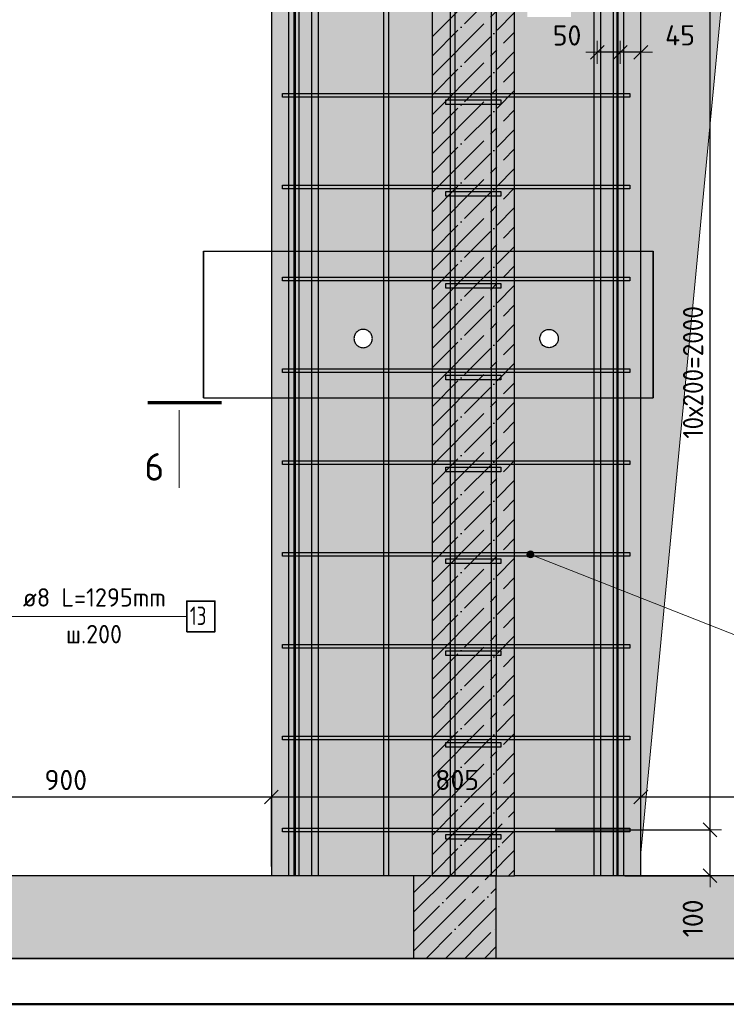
# Model space of a CAD drawing. Header units: millimetres. Extents: x -2258 to 68686, y -2266 to 30725.
# Tile 57 of 83: x 31443 to 32982, y 21830 to 23975. Entities that reach past the tile are written whole.
import ezdxf

# ---------------------------------------------------------------- set-up
doc = ezdxf.new("R2010")
doc.units = ezdxf.units.MM
doc.header["$PDMODE"] = 65
doc.linetypes.add('______11', pattern=[100, 80, -10, 0, -10])
doc.linetypes.add('______5', pattern=[220, 160, -20, 20, -20])
for name, color, linetype, lineweight in [('Standard', 7, 'Continuous', 25), ('Арм.стержн. Арматура края', 96, 'Continuous', 35), ('Арм.стержн. вертикальными 1', 22, 'Continuous', 35), ('Арм.стержн. Доп. арматура', 180, 'Continuous', 35), ('Арм.стержн. Хомут', 240, 'Continuous', 35), ('Размерная линия_ общее', 7, 'Continuous', 13), ('Фундамент (1)', 7, 'Continuous', 35)]:
    doc.layers.add(name, color=color, linetype=linetype, lineweight=lineweight)
doc.styles.add('ISOCPEUR', font='ISOCPEUR')
doc.dimstyles.new('DIMSTYLE_11', dxfattribs={"dimtxt": 44, "dimasz": 50, "dimexe": 0, "dimexo": 0, "dimgap": 22, "dimtad": 2, "dimdec": 0, "dimrnd": 5, "dimzin": 12, "dimdsep": 46, "dimtxsty": 'ISOCPEUR', "dimblk1": 'ALL_ML_STRICH', "dimblk2": 'ALL_ML_STRICH', "dimsah": 1, "dimcen": 0, "dimclrd": 7, "dimclre": 256, "dimclrt": 7, "dimadec": 0, "dimazin": 0, "dimtfac": 1, "dimtdec": 0, "dimtix": 1, "dimtmove": 2, "dimatfit": 3, "dimfxl": 0, "dimtvp": 1.2, "dimtzin": 0, "dimlwd": 0, "dimlwe": -3, "dimarcsym": 0})
doc.dimstyles.new('DIMSTYLE_3', dxfattribs={"dimtxt": 44, "dimasz": 50, "dimexe": 0, "dimexo": 0, "dimgap": 22, "dimtad": 2, "dimdec": 0, "dimrnd": 5, "dimzin": 12, "dimdsep": 46, "dimtxsty": 'ISOCPEUR', "dimblk1": 'ALL_ML_STRICH', "dimblk2": 'ALL_ML_STRICH', "dimsah": 1, "dimcen": 0, "dimclrd": 7, "dimclre": 256, "dimclrt": 7, "dimadec": 0, "dimazin": 0, "dimtfac": 1, "dimtdec": 0, "dimtix": 1, "dimtmove": 2, "dimatfit": 3, "dimfxl": 0, "dimtzin": 0, "dimlwd": 0, "dimlwe": -3, "dimarcsym": 0})

# ---------------------------------------------------------------- blocks, each defined once
blk = doc.blocks.new('ALL_ML_STRICH')
at = {"color": 0, "linetype": 'ByBlock', "lineweight": -2}
for p, q in [((0, -0.5), (0, 0.5)), ((-1, 0), (0.5, 0)), ((-0.3, -0.3), (0.3, 0.3))]:
    blk.add_line(p, q, dxfattribs=at)
blk = doc.blocks.new('*D307')
at = {"layer": 'DEFPOINTS', "color": 7, "linetype": 'Continuous', "lineweight": 13, "transparency": 33554687}
for p in [(32589.4, 22210.1), (32741.4, 22110.1), (32947.1, 22110.1)]:
    blk.add_point(p, dxfattribs=at)
at = {"layer": 'Размерная линия_ общее', "color": 253, "linetype": 'Continuous', "lineweight": -2, "true_color": 0xa0a0a0, "transparency": 33554687}
for p, q in [((32609.4, 22210.1), (32947.1, 22210.1)), ((32761.4, 22110.1), (32947.1, 22110.1))]:
    blk.add_line(p, q, dxfattribs=at)
at = {"layer": 'Размерная линия_ общее', "color": 7, "linetype": 'Continuous', "lineweight": -2, "transparency": 33554687}
blk.add_line((32947.1, 22110.1), (32947.1, 22210.1), dxfattribs=at)
at = {"layer": 'Размерная линия_ общее', "color": 7, "linetype": 'Continuous', "lineweight": 13, "transparency": 33554687, "xscale": 50, "yscale": 50, "zscale": 50}
for p, rotation in [((32947.1, 22210.1), 90), ((32947.1, 22110.1), 270)]:
    blk.add_blockref('ALL_ML_STRICH', p, dxfattribs=dict(at, rotation=rotation))
at = {"layer": 'Размерная линия_ общее', "color": 7, "linetype": 'Continuous', "lineweight": 13, "transparency": 33554687, "insert": (32909.6, 22017.3), "char_height": 44, "width": 132, "attachment_point": 5, "rotation": 90, "style": 'ISOCPEUR'}
blk.add_mtext('\\A1;{100}', dxfattribs=at)
blk = doc.blocks.new('*D308')
at = {"layer": 'DEFPOINTS', "color": 7, "linetype": 'Continuous', "lineweight": 13, "transparency": 33554687}
for p in [(32561.2, 24210.1), (32589.4, 22210.1), (32947.1, 22210.1)]:
    blk.add_point(p, dxfattribs=at)
at = {"layer": 'Размерная линия_ общее', "color": 253, "linetype": 'Continuous', "lineweight": -2, "true_color": 0xa0a0a0, "transparency": 33554687}
for p, q in [((32581.2, 24210.1), (32947.1, 24210.1)), ((32609.4, 22210.1), (32947.1, 22210.1))]:
    blk.add_line(p, q, dxfattribs=at)
at = {"layer": 'Размерная линия_ общее', "color": 7, "linetype": 'Continuous', "lineweight": -2, "transparency": 33554687}
blk.add_line((32947.1, 22210.1), (32947.1, 24210.1), dxfattribs=at)
at = {"layer": 'Размерная линия_ общее', "color": 7, "linetype": 'Continuous', "lineweight": 13, "transparency": 33554687, "xscale": 50, "yscale": 50, "zscale": 50}
for p, rotation in [((32947.1, 24210.1), 90), ((32947.1, 22210.1), 270)]:
    blk.add_blockref('ALL_ML_STRICH', p, dxfattribs=dict(at, rotation=rotation))
at = {"layer": 'Размерная линия_ общее', "color": 7, "linetype": 'Continuous', "lineweight": 13, "transparency": 33554687, "insert": (32888.1, 23062.1), "char_height": 44, "width": 2.2, "attachment_point": 1, "rotation": 90, "line_spacing_factor": 0.60241, "style": 'ISOCPEUR'}
blk.add_mtext('\\W0.91;10х200=2000', dxfattribs=at)
blk = doc.blocks.new('*D312')
at = {"layer": 'DEFPOINTS', "color": 7, "linetype": 'Continuous', "lineweight": 13, "transparency": 33554687}
for p in [(32751.4, 23923.6), (32796.4, 23903.6), (32796.4, 23881.1)]:
    blk.add_point(p, dxfattribs=at)
at = {"layer": 'Размерная линия_ общее', "color": 253, "linetype": 'Continuous', "lineweight": -2, "true_color": 0xa0a0a0, "transparency": 33554687}
for p, q in [((32751.4, 23903.6), (32751.4, 23903.6)), ((32796.4, 23901.1), (32796.4, 23903.6))]:
    blk.add_line(p, q, dxfattribs=at)
at = {"layer": 'Размерная линия_ общее', "color": 7, "linetype": 'Continuous', "lineweight": -2, "transparency": 33554687}
blk.add_line((32796.4, 23903.6), (32751.4, 23903.6), dxfattribs=at)
at = {"layer": 'Размерная линия_ общее', "color": 7, "linetype": 'Continuous', "lineweight": 13, "transparency": 33554687, "xscale": 50, "yscale": 50, "zscale": 50}
for p, rotation in [((32751.4, 23903.6), 180), ((32796.4, 23903.6), 360)]:
    blk.add_blockref('ALL_ML_STRICH', p, dxfattribs=dict(at, rotation=rotation))
at = {"layer": 'Размерная линия_ общее', "color": 7, "linetype": 'Continuous', "lineweight": 13, "transparency": 33554687, "insert": (32881.6, 23940.5), "char_height": 44, "width": 88, "attachment_point": 5, "style": 'ISOCPEUR'}
blk.add_mtext('\\A1;{45}', dxfattribs=at)
blk = doc.blocks.new('*D313')
at = {"layer": 'DEFPOINTS', "color": 7, "linetype": 'Continuous', "lineweight": 13, "transparency": 33554687}
for p in [(32701.4, 23922), (32751.4, 23923.6), (32751.4, 23903.6)]:
    blk.add_point(p, dxfattribs=at)
at = {"layer": 'Размерная линия_ общее', "color": 253, "linetype": 'Continuous', "lineweight": -2, "true_color": 0xa0a0a0, "transparency": 33554687}
for p, q in [((32701.4, 23903.6), (32701.4, 23903.6)), ((32751.4, 23903.6), (32751.4, 23903.6))]:
    blk.add_line(p, q, dxfattribs=at)
at = {"layer": 'Размерная линия_ общее', "color": 7, "linetype": 'Continuous', "lineweight": -2, "transparency": 33554687}
blk.add_line((32751.4, 23903.6), (32701.4, 23903.6), dxfattribs=at)
at = {"layer": 'Размерная линия_ общее', "color": 7, "linetype": 'Continuous', "lineweight": 13, "transparency": 33554687, "xscale": 50, "yscale": 50, "zscale": 50}
for p, rotation in [((32701.4, 23903.6), 180), ((32751.4, 23903.6), 360)]:
    blk.add_blockref('ALL_ML_STRICH', p, dxfattribs=dict(at, rotation=rotation))
at = {"layer": 'Размерная линия_ общее', "color": 7, "linetype": 'Continuous', "lineweight": 13, "transparency": 33554687, "insert": (32635.6, 23940.2), "char_height": 44, "width": 88, "attachment_point": 5, "style": 'ISOCPEUR'}
blk.add_mtext('\\A1;{50}', dxfattribs=at)
blk = doc.blocks.new('*D395')
at = {"layer": 'DEFPOINTS', "color": 7, "linetype": 'Continuous', "lineweight": 13, "transparency": 33554687}
for p in [(31091.4, 22281.7), (31091.4, 22110.1), (31991.4, 22110.1)]:
    blk.add_point(p, dxfattribs=at)
at = {"layer": 'Размерная линия_ общее', "color": 253, "linetype": 'Continuous', "lineweight": -2, "true_color": 0xa0a0a0, "transparency": 33554687}
for p, q in [((31091.4, 22130.1), (31091.4, 22281.7)), ((31991.4, 22130.1), (31991.4, 22281.7))]:
    blk.add_line(p, q, dxfattribs=at)
at = {"layer": 'Размерная линия_ общее', "color": 7, "linetype": 'Continuous', "lineweight": -2, "transparency": 33554687}
blk.add_line((31091.4, 22281.7), (31991.4, 22281.7), dxfattribs=at)
at = {"layer": 'Размерная линия_ общее', "color": 7, "linetype": 'Continuous', "lineweight": 13, "transparency": 33554687, "xscale": 50, "yscale": 50, "zscale": 50, "rotation": 180}
blk.add_blockref('ALL_ML_STRICH', (31091.4, 22281.7), dxfattribs=at)
at = {"layer": 'Размерная линия_ общее', "color": 7, "linetype": 'Continuous', "lineweight": 13, "transparency": 33554687, "xscale": 50, "yscale": 50, "zscale": 50}
blk.add_blockref('ALL_ML_STRICH', (31991.4, 22281.7), dxfattribs=at)
at = {"layer": 'Размерная линия_ общее', "color": 7, "linetype": 'Continuous', "lineweight": 13, "transparency": 33554687, "insert": (31543.6, 22318.7), "char_height": 44, "width": 132, "attachment_point": 5, "style": 'ISOCPEUR'}
blk.add_mtext('\\A1;{900}', dxfattribs=at)
blk = doc.blocks.new('*D396')
at = {"layer": 'DEFPOINTS', "color": 7, "linetype": 'Continuous', "lineweight": 13, "transparency": 33554687}
for p in [(31991.4, 22281.7), (31991.4, 22110.1), (32796.4, 22110.1)]:
    blk.add_point(p, dxfattribs=at)
at = {"layer": 'Размерная линия_ общее', "color": 253, "linetype": 'Continuous', "lineweight": -2, "true_color": 0xa0a0a0, "transparency": 33554687}
for p, q in [((31991.4, 22130.1), (31991.4, 22281.7)), ((32796.4, 22130.1), (32796.4, 22281.7))]:
    blk.add_line(p, q, dxfattribs=at)
at = {"layer": 'Размерная линия_ общее', "color": 7, "linetype": 'Continuous', "lineweight": -2, "transparency": 33554687}
blk.add_line((31991.4, 22281.7), (32796.4, 22281.7), dxfattribs=at)
at = {"layer": 'Размерная линия_ общее', "color": 7, "linetype": 'Continuous', "lineweight": 13, "transparency": 33554687, "xscale": 50, "yscale": 50, "zscale": 50, "rotation": 180}
blk.add_blockref('ALL_ML_STRICH', (31991.4, 22281.7), dxfattribs=at)
at = {"layer": 'Размерная линия_ общее', "color": 7, "linetype": 'Continuous', "lineweight": 13, "transparency": 33554687, "xscale": 50, "yscale": 50, "zscale": 50}
blk.add_blockref('ALL_ML_STRICH', (32796.4, 22281.7), dxfattribs=at)
at = {"layer": 'Размерная линия_ общее', "color": 7, "linetype": 'Continuous', "lineweight": 13, "transparency": 33554687, "insert": (32396.1, 22318.7), "char_height": 44, "width": 132, "attachment_point": 5, "style": 'ISOCPEUR'}
blk.add_mtext('\\A1;{805}', dxfattribs=at)
blk = doc.blocks.new('*D397')
at = {"layer": 'DEFPOINTS', "color": 7, "linetype": 'Continuous', "lineweight": 13, "transparency": 33554687}
for p in [(32796.4, 22281.7), (32796.4, 22110.1), (34196.4, 22110.1)]:
    blk.add_point(p, dxfattribs=at)
at = {"layer": 'Размерная линия_ общее', "color": 253, "linetype": 'Continuous', "lineweight": -2, "true_color": 0xa0a0a0, "transparency": 33554687}
for p, q in [((32796.4, 22130.1), (32796.4, 22281.7)), ((34196.4, 22130.1), (34196.4, 22281.7))]:
    blk.add_line(p, q, dxfattribs=at)
at = {"layer": 'Размерная линия_ общее', "color": 7, "linetype": 'Continuous', "lineweight": -2, "transparency": 33554687}
blk.add_line((32796.4, 22281.7), (34196.4, 22281.7), dxfattribs=at)
at = {"layer": 'Размерная линия_ общее', "color": 7, "linetype": 'Continuous', "lineweight": 13, "transparency": 33554687, "xscale": 50, "yscale": 50, "zscale": 50, "rotation": 180}
blk.add_blockref('ALL_ML_STRICH', (32796.4, 22281.7), dxfattribs=at)
at = {"layer": 'Размерная линия_ общее', "color": 7, "linetype": 'Continuous', "lineweight": 13, "transparency": 33554687, "xscale": 50, "yscale": 50, "zscale": 50}
blk.add_blockref('ALL_ML_STRICH', (34196.4, 22281.7), dxfattribs=at)
at = {"layer": 'Размерная линия_ общее', "color": 7, "linetype": 'Continuous', "lineweight": 13, "transparency": 33554687, "insert": (33500.8, 22318.7), "char_height": 44, "width": 176, "attachment_point": 5, "style": 'ISOCPEUR'}
blk.add_mtext('\\A1;{1400}', dxfattribs=at)

msp = doc.modelspace()

# ---------------------------------------------------------------- hatches: boundary and pattern name
at = {"linetype": 'Continuous', "lineweight": 13, "transparency": 33554687}
h = msp.add_hatch(color=7, dxfattribs=at)
h.paths.add_polyline_path([(32796.4, 24360.1), (34196.4, 24360.1), (34196.4, 22110.1), (34826.5, 22110.1), (34826.5, 25300.1), (32521.4, 25300.1), (32521.4, 22110.1), (32796.4, 22110.1)])
h.paths.add_polyline_path([(32616.4, 23280.1), (32616.3, 23278.1), (32616, 23276), (32615.4, 23274), (32614.7, 23272), (32613.7, 23270.1), (32612.6, 23268.4), (32611.3, 23266.8), (32609.8, 23265.3), (32608.1, 23264), (32606.4, 23262.8), (32604.5, 23261.9), (32602.6, 23261.1), (32600.5, 23260.6), (32598.5, 23260.3), (32596.4, 23260.1), (32594.3, 23260.3), (32592.2, 23260.6), (32590.2, 23261.1), (32588.3, 23261.9), (32586.4, 23262.8), (32584.6, 23264), (32583, 23265.3), (32581.5, 23266.8), (32580.2, 23268.4), (32579.1, 23270.1), (32578.1, 23272), (32577.4, 23274), (32576.8, 23276), (32576.5, 23278.1), (32576.4, 23280.1), (32576.5, 23282.2), (32576.8, 23284.3), (32577.4, 23286.3), (32578.1, 23288.3), (32579.1, 23290.1), (32580.2, 23291.9), (32581.5, 23293.5), (32583, 23295), (32584.6, 23296.3), (32586.4, 23297.5), (32588.3, 23298.4), (32590.2, 23299.2), (32592.2, 23299.7), (32594.3, 23300), (32596.4, 23300.1), (32598.5, 23300), (32600.5, 23299.7), (32602.6, 23299.2), (32604.5, 23298.4), (32606.4, 23297.5), (32608.1, 23296.3), (32609.8, 23295), (32611.3, 23293.5), (32612.6, 23291.9), (32613.7, 23290.1), (32614.7, 23288.3), (32615.4, 23286.3), (32616, 23284.3), (32616.3, 23282.2)], flags=16)
h.paths.add_polyline_path([(32643.9, 23980.1), (32548.9, 23980.1), (32548.9, 24410.1), (32643.9, 24410.1)], flags=16)
for points in [[(30741.4, 21930.1), (32301.4, 21930.1), (32301.4, 22110.1), (30741.4, 22110.1)], [(32481.4, 21930.1), (34826.5, 21930.1), (34826.5, 22110.1), (32481.4, 22110.1)]]:
    msp.add_hatch(color=7, dxfattribs=at).paths.add_polyline_path(points)
at = {"linetype": '______5', "lineweight": -3, "transparency": 33554687}
msp.add_hatch(color=7, dxfattribs=at).paths.add_polyline_path([(32481.4, 22110.1), (32301.4, 22110.1), (32301.4, 21930.1), (32481.4, 21930.1)])
at = {"layer": 'Standard', "linetype": 'Continuous', "lineweight": 13, "transparency": 33554687}
h = msp.add_hatch(color=7, dxfattribs=at)
h.paths.add_polyline_path([(31091.4, 24360.1), (31991.4, 24360.1), (31991.4, 22110.1), (32341.4, 22110.1), (32341.4, 25300.1), (30741.4, 25300.1), (30741.4, 22110.1), (31091.4, 22110.1)])
h.paths.add_polyline_path([(32211.4, 24080.1), (32211.3, 24078.1), (32211, 24076), (32210.4, 24074), (32209.7, 24072), (32208.7, 24070.1), (32207.6, 24068.4), (32206.3, 24066.8), (32204.8, 24065.3), (32203.1, 24064), (32201.4, 24062.8), (32199.5, 24061.9), (32197.6, 24061.1), (32195.5, 24060.6), (32193.5, 24060.3), (32191.4, 24060.1), (32189.3, 24060.3), (32187.2, 24060.6), (32185.2, 24061.1), (32183.3, 24061.9), (32181.4, 24062.8), (32179.6, 24064), (32178, 24065.3), (32176.5, 24066.8), (32175.2, 24068.4), (32174.1, 24070.1), (32173.1, 24072), (32172.4, 24074), (32171.8, 24076), (32171.5, 24078.1), (32171.4, 24080.1), (32171.5, 24082.2), (32171.8, 24084.3), (32172.4, 24086.3), (32173.1, 24088.3), (32174.1, 24090.1), (32175.2, 24091.9), (32176.5, 24093.5), (32178, 24095), (32179.6, 24096.3), (32181.4, 24097.5), (32183.3, 24098.4), (32185.2, 24099.2), (32187.2, 24099.7), (32189.3, 24100), (32191.4, 24100.1), (32193.5, 24100), (32195.5, 24099.7), (32197.6, 24099.2), (32199.5, 24098.4), (32201.4, 24097.5), (32203.1, 24096.3), (32204.8, 24095), (32206.3, 24093.5), (32207.6, 24091.9), (32208.7, 24090.1), (32209.7, 24088.3), (32210.4, 24086.3), (32211, 24084.3), (32211.3, 24082.2)], flags=16)
h.paths.add_polyline_path([(32211.4, 23280.1), (32211.3, 23278.1), (32211, 23276), (32210.4, 23274), (32209.7, 23272), (32208.7, 23270.1), (32207.6, 23268.4), (32206.3, 23266.8), (32204.8, 23265.3), (32203.1, 23264), (32201.4, 23262.8), (32199.5, 23261.9), (32197.6, 23261.1), (32195.5, 23260.6), (32193.5, 23260.3), (32191.4, 23260.1), (32189.3, 23260.3), (32187.2, 23260.6), (32185.2, 23261.1), (32183.3, 23261.9), (32181.4, 23262.8), (32179.6, 23264), (32178, 23265.3), (32176.5, 23266.8), (32175.2, 23268.4), (32174.1, 23270.1), (32173.1, 23272), (32172.4, 23274), (32171.8, 23276), (32171.5, 23278.1), (32171.4, 23280.1), (32171.5, 23282.2), (32171.8, 23284.3), (32172.4, 23286.3), (32173.1, 23288.3), (32174.1, 23290.1), (32175.2, 23291.9), (32176.5, 23293.5), (32178, 23295), (32179.6, 23296.3), (32181.4, 23297.5), (32183.3, 23298.4), (32185.2, 23299.2), (32187.2, 23299.7), (32189.3, 23300), (32191.4, 23300.1), (32193.5, 23300), (32195.5, 23299.7), (32197.6, 23299.2), (32199.5, 23298.4), (32201.4, 23297.5), (32203.1, 23296.3), (32204.8, 23295), (32206.3, 23293.5), (32207.6, 23291.9), (32208.7, 23290.1), (32209.7, 23288.3), (32210.4, 23286.3), (32211, 23284.3), (32211.3, 23282.2)], flags=16)
at = {"layer": 'Standard', "linetype": 'Continuous', "lineweight": -3, "transparency": 33554687}
msp.add_hatch(color=7, dxfattribs=at).paths.add_polyline_path([(32521.4, 22110.1), (32521.4, 25300.1), (32341.4, 25300.1), (32341.4, 22110.1)])
at = {"layer": 'Арм.стержн. Хомут', "linetype": 'Continuous', "lineweight": 13, "transparency": 33554687}
for points in [[(32552.8, 22803.2), (32554.5, 22817.5), (32549.7, 22805.5)], [(32549.7, 22805.5), (32554.5, 22817.5), (32551, 22816)], [(32552.8, 22803.2), (32558.3, 22817.1), (32554.5, 22817.5)], [(32556.7, 22802.8), (32558.3, 22817.1), (32552.8, 22803.2)], [(32556.7, 22802.8), (32561.4, 22814.8), (32558.3, 22817.1)], [(32549.7, 22805.5), (32551, 22816), (32548.2, 22809)], [(32548.2, 22809), (32551, 22816), (32548.6, 22812.9)], [(32560.2, 22804.3), (32561.4, 22814.8), (32556.7, 22802.8)], [(32560.2, 22804.3), (32563, 22811.3), (32561.4, 22814.8)], [(32563, 22811.3), (32560.2, 22804.3), (32562.6, 22807.4)]]:
    msp.add_hatch(color=7, dxfattribs=at).paths.add_polyline_path(points)
at = {"layer": 'Фундамент (1)', "linetype": 'Continuous', "lineweight": 13, "true_color": 0x2d2d2d, "transparency": 33554687}
msp.add_hatch(color=250, dxfattribs=at).paths.add_polyline_path([(32987.3, 24169.2), (34196.4, 24360.1), (32796.4, 24360.1), (32796.4, 22160.1)])

# ---------------------------------------------------------------- linework, layer by layer
at = {"color": 7, "linetype": 'Continuous', "lineweight": 25, "transparency": 33554687}
for p, q in [((32796.4, 22110.1), (32796.4, 24360.1)), ((32577.4, 23286.3), (32578.1, 23288.3)), ((32578.1, 23288.3), (32579.1, 23290.1)), ((32579.1, 23290.1), (32580.2, 23291.9)), ((32580.2, 23291.9), (32581.5, 23293.5)), ((32581.5, 23293.5), (32583, 23295)), ((32583, 23295), (32584.6, 23296.3)), ((32584.6, 23296.3), (32586.4, 23297.5)), ((32586.4, 23297.5), (32588.3, 23298.4)), ((32588.3, 23298.4), (32590.2, 23299.2)), ((32590.2, 23299.2), (32592.2, 23299.7)), ((32592.2, 23299.7), (32594.3, 23300)), ((32594.3, 23300), (32596.4, 23300.1)), ((32596.4, 23300.1), (32598.5, 23300)), ((32598.5, 23300), (32600.5, 23299.7)), ((32600.5, 23299.7), (32602.6, 23299.2)), ((32602.6, 23299.2), (32604.5, 23298.4)), ((32604.5, 23298.4), (32606.4, 23297.5)), ((32606.4, 23297.5), (32608.1, 23296.3)), ((32608.1, 23296.3), (32609.8, 23295)), ((32609.8, 23295), (32611.3, 23293.5)), ((32611.3, 23293.5), (32612.6, 23291.9)), ((32612.6, 23291.9), (32613.7, 23290.1)), ((32613.7, 23290.1), (32614.7, 23288.3)), ((32614.7, 23288.3), (32615.4, 23286.3)), ((32576.4, 23280.1), (32576.5, 23282.2)), ((32576.5, 23278.1), (32576.4, 23280.1)), ((32576.5, 23282.2), (32576.8, 23284.3)), ((32576.8, 23276), (32576.5, 23278.1)), ((32576.8, 23284.3), (32577.4, 23286.3)), ((32577.4, 23274), (32576.8, 23276)), ((32578.1, 23272), (32577.4, 23274)), ((32579.1, 23270.1), (32578.1, 23272)), ((32580.2, 23268.4), (32579.1, 23270.1)), ((32581.5, 23266.8), (32580.2, 23268.4)), ((32583, 23265.3), (32581.5, 23266.8)), ((32611.3, 23266.8), (32609.8, 23265.3)), ((32612.6, 23268.4), (32611.3, 23266.8)), ((32613.7, 23270.1), (32612.6, 23268.4)), ((32614.7, 23272), (32613.7, 23270.1)), ((32615.4, 23274), (32614.7, 23272)), ((32615.4, 23286.3), (32616, 23284.3)), ((32616, 23276), (32615.4, 23274)), ((32616, 23284.3), (32616.3, 23282.2)), ((32616.3, 23278.1), (32616, 23276)), ((32616.3, 23282.2), (32616.4, 23280.1)), ((32616.4, 23280.1), (32616.3, 23278.1)), ((32584.6, 23264), (32583, 23265.3)), ((32586.4, 23262.8), (32584.6, 23264)), ((32588.3, 23261.9), (32586.4, 23262.8)), ((32590.2, 23261.1), (32588.3, 23261.9)), ((32592.2, 23260.6), (32590.2, 23261.1)), ((32594.3, 23260.3), (32592.2, 23260.6)), ((32596.4, 23260.1), (32594.3, 23260.3)), ((32598.5, 23260.3), (32596.4, 23260.1)), ((32600.5, 23260.6), (32598.5, 23260.3)), ((32602.6, 23261.1), (32600.5, 23260.6)), ((32604.5, 23261.9), (32602.6, 23261.1)), ((32606.4, 23262.8), (32604.5, 23261.9)), ((32608.1, 23264), (32606.4, 23262.8)), ((32609.8, 23265.3), (32608.1, 23264)), ((32301.4, 22110.1), (30741.4, 22110.1)), ((32301.4, 22110.1), (32301.4, 21930.1)), ((32341.4, 22110.1), (32301.4, 22110.1)), ((32481.4, 22110.1), (32341.4, 22110.1)), ((32481.4, 21930.1), (32481.4, 22110.1)), ((34826.5, 22110.1), (32521.4, 22110.1)), ((30741.4, 21930.1), (32301.4, 21930.1)), ((32301.4, 21930.1), (32481.4, 21930.1)), ((32481.4, 21930.1), (34826.5, 21930.1))]:
    msp.add_line(p, q, dxfattribs=at)
at = {"color": 7, "linetype": '______11', "lineweight": -3, "transparency": 33554687}
for p, q in [((32301.4, 22073), (32338.6, 22110.1)), ((32301.4, 21988.1), (32423.4, 22110.1)), ((32328.3, 21930.1), (32481.4, 22083.2)), ((32413.1, 21930.1), (32481.4, 21998.4))]:
    msp.add_line(p, q, dxfattribs=at)
at = {"color": 7, "linetype": '______5', "lineweight": -3, "transparency": 33554687}
for p, q in [((32301.4, 22030.5), (32381, 22110.1)), ((32301.4, 21945.7), (32465.9, 22110.1)), ((32370.7, 21930.1), (32481.4, 22040.8)), ((32455.6, 21930.1), (32481.4, 21956))]:
    msp.add_line(p, q, dxfattribs=at)
at = {"layer": 'Standard', "color": 7, "linetype": 'Continuous', "lineweight": 25, "transparency": 33554687}
for p, q in [((32341.4, 25300.1), (32341.4, 22110.1)), ((32521.4, 22110.1), (32521.4, 25300.1)), ((31991.4, 24360.1), (31991.4, 22110.1)), ((32173.1, 23288.3), (32172.4, 23286.3)), ((32174.1, 23290.1), (32173.1, 23288.3)), ((32175.2, 23291.9), (32174.1, 23290.1)), ((32176.5, 23293.5), (32175.2, 23291.9)), ((32178, 23295), (32176.5, 23293.5)), ((32179.6, 23296.3), (32178, 23295)), ((32181.4, 23297.5), (32179.6, 23296.3)), ((32183.3, 23298.4), (32181.4, 23297.5)), ((32185.2, 23299.2), (32183.3, 23298.4)), ((32187.2, 23299.7), (32185.2, 23299.2)), ((32189.3, 23300), (32187.2, 23299.7)), ((32191.4, 23300.1), (32189.3, 23300)), ((32193.5, 23300), (32191.4, 23300.1)), ((32195.5, 23299.7), (32193.5, 23300)), ((32197.6, 23299.2), (32195.5, 23299.7)), ((32199.5, 23298.4), (32197.6, 23299.2)), ((32201.4, 23297.5), (32199.5, 23298.4)), ((32203.1, 23296.3), (32201.4, 23297.5)), ((32204.8, 23295), (32203.1, 23296.3)), ((32206.3, 23293.5), (32204.8, 23295)), ((32207.6, 23291.9), (32206.3, 23293.5)), ((32208.7, 23290.1), (32207.6, 23291.9)), ((32209.7, 23288.3), (32208.7, 23290.1)), ((32210.4, 23286.3), (32209.7, 23288.3)), ((32171.5, 23282.2), (32171.4, 23280.1)), ((32171.4, 23280.1), (32171.5, 23278.1)), ((32171.8, 23284.3), (32171.5, 23282.2)), ((32171.5, 23278.1), (32171.8, 23276)), ((32172.4, 23286.3), (32171.8, 23284.3)), ((32171.8, 23276), (32172.4, 23274)), ((32172.4, 23274), (32173.1, 23272)), ((32173.1, 23272), (32174.1, 23270.1)), ((32174.1, 23270.1), (32175.2, 23268.4)), ((32175.2, 23268.4), (32176.5, 23266.8)), ((32176.5, 23266.8), (32178, 23265.3)), ((32204.8, 23265.3), (32206.3, 23266.8)), ((32206.3, 23266.8), (32207.6, 23268.4)), ((32207.6, 23268.4), (32208.7, 23270.1)), ((32208.7, 23270.1), (32209.7, 23272)), ((32209.7, 23272), (32210.4, 23274)), ((32211, 23284.3), (32210.4, 23286.3)), ((32210.4, 23274), (32211, 23276)), ((32211.3, 23282.2), (32211, 23284.3)), ((32211, 23276), (32211.3, 23278.1)), ((32211.4, 23280.1), (32211.3, 23282.2)), ((32211.3, 23278.1), (32211.4, 23280.1)), ((32178, 23265.3), (32179.6, 23264)), ((32179.6, 23264), (32181.4, 23262.8)), ((32181.4, 23262.8), (32183.3, 23261.9)), ((32183.3, 23261.9), (32185.2, 23261.1)), ((32185.2, 23261.1), (32187.2, 23260.6)), ((32187.2, 23260.6), (32189.3, 23260.3)), ((32189.3, 23260.3), (32191.4, 23260.1)), ((32191.4, 23260.1), (32193.5, 23260.3)), ((32193.5, 23260.3), (32195.5, 23260.6)), ((32195.5, 23260.6), (32197.6, 23261.1)), ((32197.6, 23261.1), (32199.5, 23261.9)), ((32199.5, 23261.9), (32201.4, 23262.8)), ((32201.4, 23262.8), (32203.1, 23264)), ((32203.1, 23264), (32204.8, 23265.3)), ((32341.4, 22110.1), (32481.4, 22110.1)), ((32481.4, 22110.1), (32521.4, 22110.1))]:
    msp.add_line(p, q, dxfattribs=at)
at = {"layer": 'Standard', "color": 7, "linetype": '______5', "lineweight": -3, "transparency": 33554687}
for p, q in [((32341.4, 23937.3), (32521.4, 24117.3)), ((32341.4, 23852.4), (32521.4, 24032.4)), ((32341.4, 23767.6), (32521.4, 23947.6)), ((32341.4, 23682.7), (32521.4, 23862.7)), ((32341.4, 23597.9), (32521.4, 23777.9)), ((32341.4, 23513), (32521.4, 23693)), ((32341.4, 23428.2), (32521.4, 23608.2)), ((32341.4, 23343.3), (32521.4, 23523.3)), ((32341.4, 23258.5), (32521.4, 23438.5)), ((32341.4, 23173.6), (32521.4, 23353.6)), ((32341.4, 23088.8), (32521.4, 23268.8)), ((32341.4, 23003.9), (32521.4, 23183.9)), ((32341.4, 22919.1), (32521.4, 23099.1)), ((32341.4, 22834.2), (32521.4, 23014.2)), ((32341.4, 22749.4), (32521.4, 22929.4)), ((32341.4, 22664.5), (32521.4, 22844.5)), ((32341.4, 22579.6), (32521.4, 22759.6)), ((32341.4, 22494.8), (32521.4, 22674.8)), ((32341.4, 22409.9), (32521.4, 22589.9)), ((32341.4, 22325.1), (32521.4, 22505.1)), ((32341.4, 22240.2), (32521.4, 22420.2)), ((32341.4, 22155.4), (32521.4, 22335.4)), ((32381, 22110.1), (32521.4, 22250.5)), ((32465.9, 22110.1), (32521.4, 22165.7))]:
    msp.add_line(p, q, dxfattribs=at)
at = {"layer": 'Standard', "color": 7, "linetype": '______11', "lineweight": -3, "transparency": 33554687}
for p, q in [((32341.4, 23894.9), (32521.4, 24074.9)), ((32341.4, 23810), (32521.4, 23990)), ((32341.4, 23725.2), (32521.4, 23905.2)), ((32341.4, 23640.3), (32521.4, 23820.3)), ((32341.4, 23555.5), (32521.4, 23735.5)), ((32341.4, 23470.6), (32521.4, 23650.6)), ((32341.4, 23385.7), (32521.4, 23565.7)), ((32341.4, 23300.9), (32521.4, 23480.9)), ((32341.4, 23216), (32521.4, 23396)), ((32341.4, 23131.2), (32521.4, 23311.2)), ((32341.4, 23046.3), (32521.4, 23226.3)), ((32341.4, 22961.5), (32521.4, 23141.5)), ((32341.4, 22876.6), (32521.4, 23056.6)), ((32341.4, 22791.8), (32521.4, 22971.8)), ((32341.4, 22706.9), (32521.4, 22886.9)), ((32341.4, 22622.1), (32521.4, 22802.1)), ((32341.4, 22537.2), (32521.4, 22717.2)), ((32341.4, 22452.4), (32521.4, 22632.4)), ((32341.4, 22367.5), (32521.4, 22547.5)), ((32341.4, 22282.7), (32521.4, 22462.7)), ((32341.4, 22197.8), (32521.4, 22377.8)), ((32341.4, 22113), (32521.4, 22293)), ((32423.4, 22110.1), (32521.4, 22208.1)), ((32508.3, 22110.1), (32521.4, 22123.2))]:
    msp.add_line(p, q, dxfattribs=at)
at = {"layer": 'Standard', "color": 52, "linetype": 'Continuous', "lineweight": -3, "transparency": 33554687}
for p, q in [((31843.5, 23470.2), (32823.5, 23470.2)), ((31843.5, 23470.2), (32823.5, 23470.2)), ((31843.5, 23150.7), (31843.5, 23470.2)), ((31843.5, 23470.2), (31843.5, 23150.7)), ((32823.5, 23150.7), (32823.5, 23470.2)), ((32823.5, 23470.2), (32823.5, 23150.7)), ((31843.5, 23150.7), (32823.5, 23150.7)), ((31843.5, 23150.7), (32823.5, 23150.7))]:
    msp.add_line(p, q, dxfattribs=at)
at = {"layer": 'Standard', "color": 7, "linetype": 'Continuous', "lineweight": 70, "transparency": 33554687}
msp.add_line((31882.9, 23140.3), (31722.1, 23140.3), dxfattribs=at)
at = {"layer": 'Standard', "color": 7, "linetype": 'Continuous', "lineweight": 13, "transparency": 33554687}
msp.add_line((31790.6, 23124.3), (31790.6, 22954.7), dxfattribs=at)
at = {"layer": 'Standard', "color": 7, "linetype": 'Continuous', "lineweight": 50, "transparency": 33554687}
msp.add_lwpolyline([(30215.6, 21830.1), (34926.5, 21830.1), (34926.5, 26340.1), (30215.6, 26340.1), (30215.6, 21830.1)], dxfattribs=at)
at = {"layer": 'Standard', "color": 7, "linetype": 'Continuous', "lineweight": 13, "transparency": 33554687}
msp.add_lwpolyline([(32796.4, 22160.1), (32987.3, 24169.2), (34196.4, 24360.1)], dxfattribs=at)
at = {"layer": 'Арм.стержн. Арматура края', "color": 4, "linetype": 'Continuous', "lineweight": 25, "transparency": 33554687}
for points in [[(32371.4, 23800.1), (32491.4, 23800.1), (32491.4, 23790.1), (32371.4, 23790.1), (32371.4, 23800.1)], [(32371.4, 23600.1), (32491.4, 23600.1), (32491.4, 23590.1), (32371.4, 23590.1), (32371.4, 23600.1)], [(32371.4, 23400.1), (32491.4, 23400.1), (32491.4, 23390.1), (32371.4, 23390.1), (32371.4, 23400.1)], [(32371.4, 23200.1), (32491.4, 23200.1), (32491.4, 23190.1), (32371.4, 23190.1), (32371.4, 23200.1)], [(32371.4, 23000.1), (32491.4, 23000.1), (32491.4, 22990.1), (32371.4, 22990.1), (32371.4, 23000.1)], [(32371.4, 22800.1), (32491.4, 22800.1), (32491.4, 22790.1), (32371.4, 22790.1), (32371.4, 22800.1)], [(32371.4, 22600.1), (32491.4, 22600.1), (32491.4, 22590.1), (32371.4, 22590.1), (32371.4, 22600.1)], [(32371.4, 22400.1), (32491.4, 22400.1), (32491.4, 22390.1), (32371.4, 22390.1), (32371.4, 22400.1)], [(32371.4, 22200.1), (32491.4, 22200.1), (32491.4, 22190.1), (32371.4, 22190.1), (32371.4, 22200.1)]]:
    msp.add_lwpolyline(points, dxfattribs=at)
at = {"layer": 'Арм.стержн. вертикальными 1', "color": 4, "linetype": 'Continuous', "lineweight": 25, "transparency": 33554687}
for points in [[(32041.4, 22110.1), (32041.4, 26245.1), (32051.4, 26245.1), (32051.4, 22110.1), (32041.4, 22110.1)], [(32041.4, 22110.1), (32041.4, 26245.1), (32051.4, 26245.1), (32051.4, 22110.1), (32041.4, 22110.1)], [(32236.4, 22110.1), (32236.4, 26245.1), (32246.4, 26245.1), (32246.4, 22110.1), (32236.4, 22110.1)], [(32236.4, 22110.1), (32236.4, 26245.1), (32246.4, 26245.1), (32246.4, 22110.1), (32236.4, 22110.1)], [(32381.4, 22110.1), (32381.4, 26245.1), (32391.4, 26245.1), (32391.4, 22110.1), (32381.4, 22110.1)], [(32381.4, 22110.1), (32381.4, 26245.1), (32391.4, 26245.1), (32391.4, 22110.1), (32381.4, 22110.1)], [(32381.4, 22110.1), (32381.4, 26245.1), (32391.4, 26245.1), (32391.4, 22110.1), (32381.4, 22110.1)], [(32470.9, 22110.1), (32470.9, 26245.1), (32480.9, 26245.1), (32480.9, 22110.1), (32470.9, 22110.1)], [(32470.9, 22110.1), (32470.9, 26245.1), (32480.9, 26245.1), (32480.9, 22110.1), (32470.9, 22110.1)], [(32470.9, 22110.1), (32470.9, 26245.1), (32480.9, 26245.1), (32480.9, 22110.1), (32470.9, 22110.1)], [(32736.4, 22110.1), (32736.4, 26245.1), (32746.4, 26245.1), (32746.4, 22110.1), (32736.4, 22110.1)], [(32736.4, 22110.1), (32736.4, 26245.1), (32746.4, 26245.1), (32746.4, 22110.1), (32736.4, 22110.1)]]:
    msp.add_lwpolyline(points, dxfattribs=at)
at = {"layer": 'Арм.стержн. Доп. арматура', "color": 7, "linetype": 'Continuous', "lineweight": 25, "transparency": 33554687}
for points in [[(32029.4, 22110.1), (32029.4, 24960.1), (32043.4, 24960.1), (32043.4, 22110.1), (32029.4, 22110.1)], [(32029.4, 22110.1), (32029.4, 24960.1), (32043.4, 24960.1), (32043.4, 22110.1), (32029.4, 22110.1)], [(32079.4, 22110.1), (32079.4, 24960.1), (32093.4, 24960.1), (32093.4, 22110.1), (32079.4, 22110.1)], [(32079.4, 22110.1), (32079.4, 24960.1), (32093.4, 24960.1), (32093.4, 22110.1), (32079.4, 22110.1)], [(32694.4, 22110.1), (32694.4, 24960.1), (32708.4, 24960.1), (32708.4, 22110.1), (32694.4, 22110.1)], [(32694.4, 22110.1), (32694.4, 24960.1), (32708.4, 24960.1), (32708.4, 22110.1), (32694.4, 22110.1)], [(32744.4, 22110.1), (32744.4, 24960.1), (32758.4, 24960.1), (32758.4, 22110.1), (32744.4, 22110.1)], [(32744.4, 22110.1), (32744.4, 24960.1), (32758.4, 24960.1), (32758.4, 22110.1), (32744.4, 22110.1)]]:
    msp.add_lwpolyline(points, dxfattribs=at)
at = {"layer": 'Арм.стержн. Хомут', "color": 7, "linetype": 'Continuous', "lineweight": 13, "transparency": 33554687}
for p, q in [((32558.3, 22817.1), (32558.3, 22817.1)), ((32548.6, 22812.9), (32548.6, 22812.9)), ((32552.8, 22803.2), (32552.8, 22803.2)), ((33084, 22602.1), (32555.6, 22810.1)), ((32562.6, 22807.4), (32562.6, 22807.4)), ((31251.2, 22675), (31807.2, 22675))]:
    msp.add_line(p, q, dxfattribs=at)
at = {"layer": 'Арм.стержн. Хомут', "color": 40, "linetype": 'Continuous', "lineweight": 25, "transparency": 33554687}
for points in [[(32772.4, 23806.1), (32015.4, 23806.1), (32015.4, 23814.1), (32772.4, 23814.1), (32772.4, 23806.1)], [(32772.4, 23606.1), (32015.4, 23606.1), (32015.4, 23614.1), (32772.4, 23614.1), (32772.4, 23606.1)], [(32772.4, 23406.1), (32015.4, 23406.1), (32015.4, 23414.1), (32772.4, 23414.1), (32772.4, 23406.1)], [(32772.4, 23206.1), (32015.4, 23206.1), (32015.4, 23214.1), (32772.4, 23214.1), (32772.4, 23206.1)], [(32772.4, 23006.1), (32015.4, 23006.1), (32015.4, 23014.1), (32772.4, 23014.1), (32772.4, 23006.1)], [(32772.4, 22806.1), (32015.4, 22806.1), (32015.4, 22814.1), (32772.4, 22814.1), (32772.4, 22806.1)], [(32772.4, 22606.1), (32015.4, 22606.1), (32015.4, 22614.1), (32772.4, 22614.1), (32772.4, 22606.1)], [(32772.4, 22406.1), (32015.4, 22406.1), (32015.4, 22414.1), (32772.4, 22414.1), (32772.4, 22406.1)], [(32772.4, 22206.1), (32015.4, 22206.1), (32015.4, 22214.1), (32772.4, 22214.1), (32772.4, 22206.1)]]:
    msp.add_lwpolyline(points, dxfattribs=at)
at = {"layer": 'Арм.стержн. Хомут', "color": 7, "linetype": 'Continuous', "lineweight": 35, "transparency": 33554687}
msp.add_lwpolyline([(31807.2, 22641.6), (31868.6, 22641.6), (31868.6, 22708.3), (31807.2, 22708.3), (31807.2, 22641.6)], dxfattribs=at)
at = {"layer": 'Арм.стержн. Хомут', "color": 7, "linetype": 'Continuous', "lineweight": 13, "transparency": 33554687}
msp.add_circle((32555.6, 22810.1), 7.5, dxfattribs=at)
at = {"layer": 'Размерная линия_ общее', "color": 52, "linetype": 'Continuous', "lineweight": -3, "transparency": 33554687}
msp.add_line((34826.5, 21930.1), (30315.6, 21930.1), dxfattribs=at)
msp.add_line((34826.5, 21930.1), (30315.6, 21930.1), dxfattribs=at)

# ---------------------------------------------------------------- texts
at = {"layer": 'Standard', "color": 7, "linetype": 'Continuous', "lineweight": 13, "transparency": 33554687, "insert": (31714.7, 22970.7), "char_height": 60, "width": 65.333, "attachment_point": 7, "style": 'ISOCPEUR'}
msp.add_mtext('\\A1;{\\fISOCPEUR|i0|b0;\\H60.000000;\\W1.000000;\\C7;6}\\P', dxfattribs=at)
at = {"layer": 'Арм.стержн. Хомут', "color": 7, "linetype": 'Continuous', "lineweight": 25, "transparency": 33554687, "char_height": 40, "attachment_point": 7, "style": 'ISOCPEUR'}
for s, insert, width in [('\\W0.96;ø8 L=1295mm ', (31449.9, 22696.3), 362.962), ('\\W0.75;13', (31813.9, 22656.3), 62.971), ('\\W0.95;ш.200 ', (31543.9, 22616.3), 174.933)]:
    msp.add_mtext(s, dxfattribs=dict(at, insert=insert, width=width))

# ---------------------------------------------------------------- dimensions: what is measured, and where the dimension line sits
at = {"layer": 'Размерная линия_ общее', "color": 7, "linetype": 'Continuous', "lineweight": 13, "transparency": 33554687}
dim = msp.add_linear_dim(base=(32947.1, 24210.1), p1=(32609.4, 22210.1), p2=(32581.2, 24210.1), angle=90, text='\\W0.91;10х200=2000', dimstyle='DIMSTYLE_3', override={"dimpost": '<>', "dimclrd": 7, "dimclre": 253, "dimclrt": 7, "dimlwd": 0, "dimlwe": 65533}, dxfattribs=at)
dim.commit()
dim.dimension.update_dxf_attribs({"geometry": '*D308', "text_midpoint": (32925.1, 23210.1), "dimtype": 160})
for base, p1, p2, angle, picture, middle in [((32701.4, 23903.6), (32751.4, 23903.6), (32701.4, 23903.6), 180, '*D313', (32635.6, 23940.2)), ((32751.4, 23903.6), (32796.4, 23901.1), (32751.4, 23903.6), 180, '*D312', (32881.6, 23940.5)), ((32947.1, 22210.1), (32761.4, 22110.1), (32609.4, 22210.1), 90, '*D307', (32909.6, 22017.3))]:
    dim = msp.add_linear_dim(base=base, p1=p1, p2=p2, angle=angle, dimstyle='DIMSTYLE_11', override={"dimpost": '<>', "dimclrd": 7, "dimclre": 253, "dimclrt": 7, "dimlwd": 0, "dimlwe": 65533}, dxfattribs=at)
    dim.commit()
    dim.dimension.update_dxf_attribs({"geometry": picture, "text_midpoint": middle, "dimtype": 160})
for base, p1, p2, picture, middle in [((31991.4, 22281.7), (31091.4, 22130.1), (31991.4, 22130.1), '*D395', (31543.6, 22318.7)), ((32796.4, 22281.7), (31991.4, 22130.1), (32796.4, 22130.1), '*D396', (32396.1, 22318.7)), ((34196.4, 22281.7), (32796.4, 22130.1), (34196.4, 22130.1), '*D397', (33500.8, 22318.7))]:
    dim = msp.add_linear_dim(base=base, p1=p1, p2=p2, dimstyle='DIMSTYLE_3', override={"dimpost": '<>', "dimclrd": 7, "dimclre": 253, "dimclrt": 7, "dimlwd": 0, "dimlwe": 65533}, dxfattribs=at)
    dim.commit()
    dim.dimension.update_dxf_attribs({"geometry": picture, "text_midpoint": middle, "dimtype": 160})

doc.saveas('drawing.dxf')
